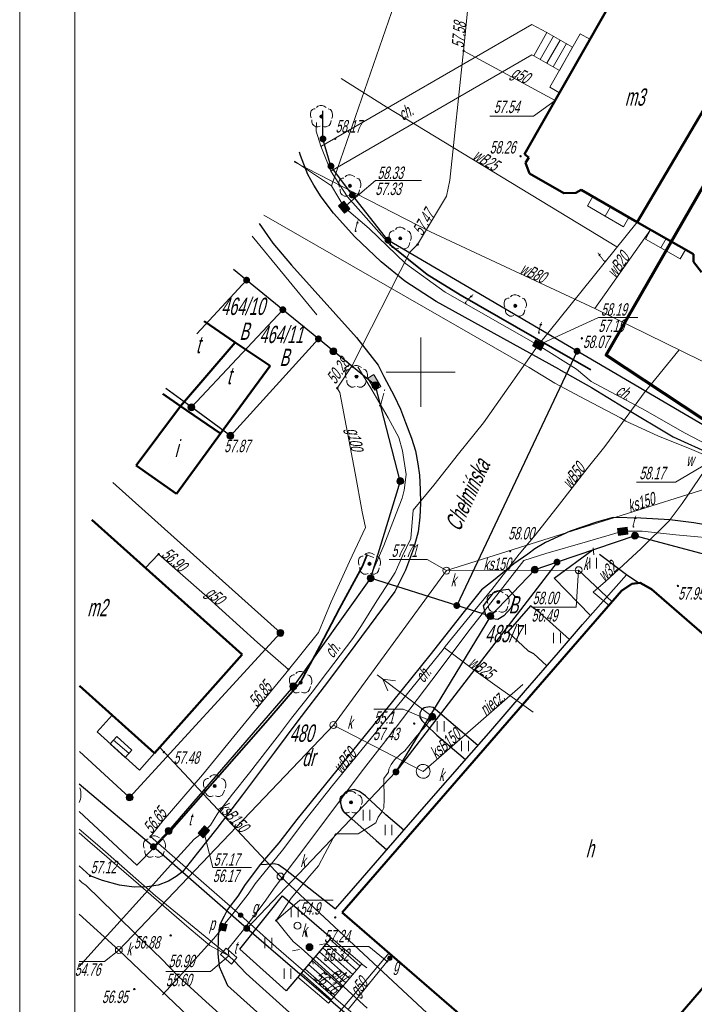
# Model space of a CAD drawing. Header units: millimetres. Extents: x 6567289036 to 6568990308, y 5976640423 to 5977332400.
# Tile 4 of 216: x 6567289036 to 6567337824, y 5976776722 to 5976847912. Entities that reach past the tile are written whole.
import ezdxf

# ---------------------------------------------------------------- set-up
doc = ezdxf.new("R2010")
doc.units = ezdxf.units.MM
doc.layers.add('0_PODKŁADANKI', color=7, linetype='Continuous')
doc.styles.get("Standard").update_dxf_attribs({"font": 'arial.ttf'})

# ---------------------------------------------------------------- blocks, each defined once
blk = doc.blocks.new('L_0_29_1')
at = {"color": 0, "linetype": 'Continuous', "lineweight": 13, "flags": 128}
blk.add_lwpolyline([(0, -0.5), (0, 0.5)], dxfattribs=at)
blk = doc.blocks.new('L_0_29_2')
at = {"color": 0, "linetype": 'Continuous', "lineweight": 13, "flags": 128}
blk.add_lwpolyline([(0, 0.5), (0, -0.5)], dxfattribs=at)
blk = doc.blocks.new('EGBP04_02')
at = {"linetype": 'Continuous', "lineweight": 18}
blk.add_hatch(color=7, dxfattribs=at).paths.add_polyline_path([(0, -0.5, 1), (0, 0.5, 1)])
at = {"color": 0, "linetype": 'Continuous', "lineweight": 18}
blk.add_circle((0, 0), 0.5, dxfattribs=at)
blk = doc.blocks.new('EGBP04_03')
at = {"linetype": 'Continuous', "lineweight": 13}
for color, points in [(7, [(0, -0.5, 1), (0, 0.5, 1)]), (0, [(0, -0.1, 1), (0, 0.1, 1)])]:
    blk.add_hatch(color=color, dxfattribs=at).paths.add_polyline_path(points)
at = {"color": 0, "linetype": 'Continuous', "lineweight": 13}
blk.add_circle((0, 0), 0.1, dxfattribs=at)
blk = doc.blocks.new('RTPW01')
at = {"linetype": 'Continuous', "lineweight": 13}
blk.add_hatch(color=0, dxfattribs=at).paths.add_polyline_path([(0, -0.1, 1), (0, 0.1, 1)])
at = {"color": 0, "linetype": 'Continuous', "lineweight": 13}
blk.add_circle((0, 0), 0.1, dxfattribs=at)
blk = doc.blocks.new('SUUS22_1B')
at = {"linetype": 'Continuous', "lineweight": 18}
blk.add_hatch(color=7, dxfattribs=at).paths.add_polyline_path([(-0.7, 0.5), (0.7, 0.5), (0.7, -0.5), (-0.7, -0.5), (-0.7, 0.5)])
at = {"color": 0, "linetype": 'Continuous', "lineweight": 18, "flags": 128}
blk.add_lwpolyline([(-0.7, 0.5), (0.7, 0.5), (0.7, -0.5), (-0.7, -0.5), (-0.7, 0.5)], close=True, dxfattribs=at)
blk = doc.blocks.new('SUUS22_1A')
at = {"linetype": 'Continuous', "lineweight": 18}
blk.add_hatch(color=7, dxfattribs=at).paths.add_polyline_path([(-0.5, 0.5), (0.5, 0.5), (0.5, -0.5), (-0.5, -0.5), (-0.5, 0.5)])
at = {"color": 0, "linetype": 'Continuous', "lineweight": 18, "flags": 128}
blk.add_lwpolyline([(-0.5, 0.5), (0.5, 0.5), (0.5, -0.5), (-0.5, -0.5), (-0.5, 0.5)], close=True, dxfattribs=at)
blk = doc.blocks.new('SUUS22_01')
at = {"color": 0, "linetype": 'Continuous', "lineweight": 13}
blk.add_circle((0, 0), 0.5, dxfattribs=at)
blk = doc.blocks.new('SUUS25')
at = {"linetype": 'Continuous', "lineweight": 13}
blk.add_hatch(color=0, dxfattribs=at).paths.add_polyline_path([(0, -0.32, 1), (0, 0.32, 1)])
at = {"color": 0, "linetype": 'Continuous', "lineweight": 13}
blk.add_circle((0, 0), 0.316, dxfattribs=at)
blk = doc.blocks.new('BUIB04_01')
at = {"linetype": 'Continuous', "lineweight": 18}
blk.add_hatch(color=7, dxfattribs=at).paths.add_polyline_path([(0, -0.5, 1), (0, 0.5, 1)])
at = {"color": 0, "linetype": 'Continuous', "lineweight": 18}
blk.add_circle((0, 0), 0.5, dxfattribs=at)
blk = doc.blocks.new('SUPE04')
at = {"color": 0, "linetype": 'Continuous', "lineweight": 18, "flags": 128}
for points in [[(0.5, 0), (10, 0)], [(9, 0), (7.4, 0.9)], [(9, 0), (7.4, -0.9)]]:
    blk.add_lwpolyline(points, dxfattribs=at)
blk = doc.blocks.new('SUPS01_08')
at = {"linetype": 'Continuous', "lineweight": 13}
blk.add_hatch(color=0, dxfattribs=at).paths.add_polyline_path([(0, -0.1, 1), (0, 0.1, 1)])
at = {"color": 0, "linetype": 'Continuous', "lineweight": 13}
blk.add_circle((0, 0), 0.1, dxfattribs=at)
blk = doc.blocks.new('SUUS17_01')
at = {"linetype": 'Continuous', "lineweight": 18}
blk.add_hatch(color=7, dxfattribs=at).paths.add_polyline_path([(-1, 0.5), (-1, -0.5), (1, -0.5), (1, 0.5), (-0.9, 0.5)])
at = {"color": 0, "linetype": 'Continuous', "lineweight": 18, "flags": 128}
blk.add_lwpolyline([(-1, 0.5), (-1, -0.5), (1, -0.5), (1, 0.5), (-0.9, 0.5)], close=True, dxfattribs=at)
blk = doc.blocks.new('OBOP02_01')
at = {"linetype": 'Continuous', "lineweight": 13}
blk.add_hatch(color=0, dxfattribs=at).paths.add_polyline_path([(0, -0.22, 1), (0, 0.22, 1)])
at = {"color": 0, "linetype": 'Continuous', "lineweight": 18, "flags": 128}
for points in [[(0.7, 1.3), (0.4, 1.5), (0.1, 1.6), (-0.2, 1.6), (-0.5, 1.5), (-0.7, 1.3)], [(-0.9, 1.1), (-1.1, 1.1), (-1.3, 1), (-1.5, 0.8), (-1.6, 0.5), (-1.6, 0.1), (-1.5, -0.2)], [(1.5, -0.3), (1.6, 0), (1.6, 0.3), (1.5, 0.7), (1.3, 1), (1, 1.1)], [(-1.4, -0.5), (-1.4, -0.8), (-1.3, -1.1), (-1.1, -1.3), (-0.8, -1.5), (-0.5, -1.5), (-0.2, -1.4)], [(0.1, -1.4), (0.4, -1.5), (0.7, -1.5), (1.1, -1.3), (1.3, -1), (1.4, -0.6)]]:
    blk.add_lwpolyline(points, dxfattribs=at)
at = {"color": 0, "linetype": 'Continuous', "lineweight": 13}
blk.add_circle((0, 0), 0.224, dxfattribs=at)
blk = doc.blocks.new('PTTU04_1')
at = {"color": 0, "linetype": 'Continuous', "lineweight": 18, "flags": 128}
for points in [[(-0.5, 0.7), (-0.5, -0.8)], [(0.5, 0.7), (0.5, -0.8)]]:
    blk.add_lwpolyline(points, dxfattribs=at)

msp = doc.modelspace()

# ---------------------------------------------------------------- linework, layer by layer
at = {"layer": '0_PODKŁADANKI', "color": 18, "linetype": 'Continuous', "lineweight": 18, "flags": 128}
for points in [[(6567289036.345362, 5976640422.753954), (6567289036.345362, 5977054922.753954)], [(6567293036.345362, 5976672422.753954), (6567293036.345362, 5977052422.753954)]]:
    msp.add_lwpolyline(points, dxfattribs=at)
at = {"layer": '0_PODKŁADANKI', "lineweight": 70, "flags": 128}
msp.add_lwpolyline([(6567404736.345362, 5976739422.753954), (6567351762.778372, 5976777404.141075), (6567366146.075858, 5976800736.645169), (6567331457.154829, 5976823648.519215), (6567352156.941767, 5976859663.035738), (6567388004.251012, 5976922023.146966), (6567434454.322674, 5977002407.900146), (6567546736.345362, 5976901322.753954), (6567526086.345362, 5976874932.753954), (6567498709.432438, 5976815801.160638), (6567474536.620397, 5976767698.485344), (6567446143.972124, 5976711666.871627)], close=True, dxfattribs=at)
at = {"layer": '0_PODKŁADANKI', "linetype": 'Continuous', "lineweight": 18, "flags": 128}
for points in [[(6567343404.345362, 5976898699.753954), (6567344706.345362, 5976897922.753954), (6567326826.345362, 5976865972.753954), (6567323406.345362, 5976860162.753954), (6567321456.345362, 5976848772.753954), (6567321136.345362, 5976845662.753954), (6567320136.345362, 5976836312.753954), (6567319906.345362, 5976835152.753954), (6567317816.345362, 5976831652.753954), (6567317256.345362, 5976831102.753954), (6567313076.345362, 5976822902.753954)], [(6567329296.345362, 5976822642.753954), (6567326536.345362, 5976824382.753954), (6567319806.345362, 5976828222.753954), (6567316926.345362, 5976830282.753954), (6567314306.345362, 5976832802.753954), (6567312506.345362, 5976834352.753954), (6567311596.345362, 5976835892.753954), (6567316576.345362, 5976850342.753954), (6567318748.345362, 5976855082.753954)], [(6567319896.345362, 5976808082.753954), (6567351756.345362, 5976818122.753954), (6567354436.345362, 5976822372.753954), (6567359066.345362, 5976829362.753954), (6567361736.345362, 5976833392.753954), (6567365896.345362, 5976838842.753954), (6567373376.345362, 5976849362.753954)], [(6567326216.345362, 5976845292.753954), (6567327166.345362, 5976846982.753954)], [(6567327166.345362, 5976846982.753954), (6567329026.345362, 5976845932.753954)], [(6567327636.345362, 5976846712.753954), (6567326686.345362, 5976845022.753954)], [(6567328116.345362, 5976846442.753953), (6567327156.345362, 5976844762.753954)], [(6567327376.345362, 5976843022.753954), (6567329566.345362, 5976846892.753954)], [(6567330276.345362, 5976846492.753954), (6567328076.345362, 5976842622.753954)], [(6567329566.345362, 5976846892.753954), (6567330276.345362, 5976846492.753954)], [(6567321136.345362, 5976845662.753954), (6567327766.345362, 5976842072.753954)], [(6567328576.345362, 5976846192.753953), (6567327626.345362, 5976844492.753954)], [(6567329026.345362, 5976845932.753954), (6567328076.345362, 5976844242.753954)], [(6567328076.345362, 5976844242.753954), (6567326216.345362, 5976845292.753954)], [(6567312286.345362, 5976843651.753954), (6567315546.345362, 5976841612.753954), (6567332226.345362, 5976831492.753954)], [(6567328076.345362, 5976842622.753954), (6567327376.345362, 5976843022.753954)], [(6567327766.345362, 5976842072.753954), (6567326196.345362, 5976840932.753954), (6567323034.345362, 5976840932.753954)], [(6567308889.345362, 5976837642.753954), (6567318756.345362, 5976832582.753954), (6567330626.345362, 5976827032.753954), (6567339536.345362, 5976822672.753954)], [(6567311596.345362, 5976835892.753954), (6567308905.345362, 5976837671.753954)], [(6567312506.345362, 5976834352.753954), (6567314756.345362, 5976836282.753954), (6567318097.345362, 5976836282.753954)], [(6567325876.345362, 5976822762.753954), (6567306701.345362, 5976833771.753954)], [(6567333686.345362, 5976833272.753954), (6567326536.345362, 5976824382.753954)], [(6567330626.345362, 5976827032.753954), (6567334666.345362, 5976832712.753954)], [(6567326536.345362, 5976824382.753954), (6567330886.345362, 5976826382.753954), (6567333729.345362, 5976826382.753954)], [(6567293329.312346, 5976779448.361419), (6567294606.345362, 5976780882.753954), (6567295846.345362, 5976782222.753954), (6567297896.345362, 5976784482.753954), (6567299716.345362, 5976786552.753954), (6567300936.345362, 5976787872.753954), (6567301666.345362, 5976788652.753954), (6567302356.345362, 5976789192.753953), (6567302846.345362, 5976789672.753954), (6567303376.345362, 5976790552.753954), (6567304436.345362, 5976791912.753954), (6567305666.345362, 5976793462.753954), (6567306986.345362, 5976795172.753954), (6567307836.345362, 5976796262.753954), (6567308686.345362, 5976797422.753954), (6567310176.345362, 5976799292.753954), (6567311306.345362, 5976800752.753954), (6567313126.345362, 5976803172.753954), (6567313756.345362, 5976804122.753954), (6567314866.345362, 5976805882.753954), (6567315856.345362, 5976807412.753954), (6567316196.345362, 5976807942.753953), (6567316726.345362, 5976809152.753954), (6567317316.345362, 5976810412.753954), (6567317486.345362, 5976812452.753954), (6567318976.345362, 5976814262.753954), (6567320766.345362, 5976816512.753954), (6567322566.345362, 5976818772.753954), (6567326536.345362, 5976824382.753954)], [(6567336736.345362, 5976824042.753954), (6567334206.345362, 5976820922.753954), (6567332626.345362, 5976818782.753954), (6567331346.345362, 5976817042.753954), (6567330066.345362, 5976815462.753954), (6567328066.345362, 5976812882.753954), (6567326316.345362, 5976810652.753954), (6567325156.345362, 5976809262.753954), (6567323176.345362, 5976806712.753954), (6567321386.345362, 5976804552.753954), (6567319816.345362, 5976802592.753954), (6567319666.345362, 5976802372.753954), (6567317086.345362, 5976799182.753954), (6567315626.345362, 5976797412.753954), (6567311656.345362, 5976792542.753954), (6567309646.345362, 5976790002.753954), (6567308036.345362, 5976787862.753954), (6567306066.345362, 5976785422.753954), (6567305556.345362, 5976784692.753953), (6567304536.345362, 5976783392.753954), (6567303906.345362, 5976782592.753954), (6567303756.345362, 5976782292.753954), (6567303086.345362, 5976781472.753954), (6567300796.345362, 5976778952.753954), (6567299366.345362, 5976777402.753954)], [(6567313076.345362, 5976822902.753954), (6567312006.345362, 5976821262.753954), (6567312186.345362, 5976820962.753954), (6567313296.345362, 5976815132.753954), (6567313806.345362, 5976812332.753954), (6567314036.345362, 5976811192.753953), (6567312876.345362, 5976808732.753954), (6567311566.345362, 5976805822.753954), (6567310646.345362, 5976803612.753954), (6567308276.345362, 5976800672.753954), (6567305386.345362, 5976797142.753954), (6567302246.345362, 5976793322.753954), (6567299406.345362, 5976790022.753954), (6567298496.345362, 5976788862.753954), (6567300836.345362, 5976786812.753954), (6567305016.345362, 5976783162.753954)], [(6567325876.345362, 5976822762.753954), (6567327726.345362, 5976821622.753954), (6567329946.345362, 5976820462.753954), (6567332486.345362, 5976819122.753954), (6567332876.345362, 5976818872.753954), (6567335176.345362, 5976817832.753954), (6567337646.345362, 5976816832.753954), (6567340746.345362, 5976815502.753954), (6567343356.345362, 5976814412.753954), (6567343906.345362, 5976814172.753954), (6567344276.345362, 5976814102.753954), (6567348236.345362, 5976812382.753954), (6567353276.345362, 5976810302.753954), (6567356876.345362, 5976808802.753954), (6567358306.345362, 5976808352.753954), (6567363966.345362, 5976806092.753954), (6567368156.345362, 5976804392.753954), (6567368836.345362, 5976804062.753954)], [(6567358606.345362, 5976822272.753954), (6567357486.345362, 5976820262.753954), (6567356456.345362, 5976818562.753954), (6567356036.345362, 5976817972.753954), (6567354686.345362, 5976816972.753954), (6567354266.345362, 5976816672.753954), (6567352656.345362, 5976816332.753954), (6567351576.345362, 5976816072.753954), (6567350916.345362, 5976815912.753954), (6567349646.345362, 5976815662.753954), (6567348726.345362, 5976815572.753954), (6567347266.345362, 5976815612.753954), (6567345596.345362, 5976815622.753954), (6567344706.345362, 5976815842.753954), (6567343356.345362, 5976816042.753954), (6567343046.345362, 5976815572.753954), (6567340826.345362, 5976816262.753954), (6567339926.345362, 5976816582.753954), (6567337116.345362, 5976818032.753954), (6567334286.345362, 5976819652.753954), (6567330376.345362, 5976821752.753954), (6567329296.345362, 5976822642.753954)], [(6567339046.345362, 5976816232.753954), (6567338866.345362, 5976815902.753954), (6567338586.345362, 5976815332.753954), (6567336936.345362, 5976812942.753953), (6567336016.345362, 5976811672.753954), (6567333986.345362, 5976809672.753954), (6567331406.345362, 5976807302.753954), (6567330516.345362, 5976806512.753954), (6567331666.345362, 5976805562.753954)], [(6567338866.345362, 5976815902.753954), (6567336456.345362, 5976814482.753954), (6567333651.345362, 5976814482.753954)], [(6567304166.345362, 5976780222.753954), (6567304116.345362, 5976780742.753954), (6567305126.345362, 5976781982.753954), (6567306716.345362, 5976784082.753954), (6567307516.345362, 5976785212.753954), (6567308906.345362, 5976787082.753954), (6567311036.345362, 5976789892.753954), (6567313736.345362, 5976793502.753954), (6567316196.345362, 5976796672.753954), (6567318836.345362, 5976800162.753954), (6567321606.345362, 5976803842.753954), (6567323966.345362, 5976806862.753954), (6567325496.345362, 5976808802.753954), (6567327096.345362, 5976809322.753954), (6567330106.345362, 5976810192.753953), (6567332646.345362, 5976810922.753954), (6567334046.345362, 5976810922.753954), (6567336496.345362, 5976810672.753954), (6567340176.345362, 5976810322.753954), (6567342406.345362, 5976810142.753954), (6567342936.345362, 5976810092.753954)], [(6567298146.345362, 5976808272.753954), (6567299086.345362, 5976809272.753954), (6567302406.345362, 5976806352.753954), (6567306246.345362, 5976802882.753954), (6567308476.345362, 5976800932.753954)], [(6567319896.345362, 5976808082.753954), (6567318516.345362, 5976808872.753954), (6567315768.345362, 5976808872.753954)], [(6567329456.345362, 5976808112.753954), (6567319896.345362, 5976808082.753954), (6567311726.345362, 5976796912.753954), (6567296206.345362, 5976780642.753954)], [(6567329456.345362, 5976808112.753954), (6567329276.345362, 5976805442.753953), (6567326050.345362, 5976805442.753953)], [(6567331876.345362, 5976805812.753954), (6567329456.345362, 5976808112.753954)], [(6567326176.345362, 5976797842.753954), (6567321886.345362, 5976800902.753954), (6567319746.345362, 5976802492.753954)], [(6567325426.345362, 5976799842.753954), (6567318226.345362, 5976793542.753954), (6567311726.345362, 5976796912.753954)], [(6567318686.345362, 5976797252.753954), (6567316776.345362, 5976798052.753954), (6567314644.345362, 5976798052.753954)], [(6567318876.345362, 5976797512.753954), (6567318406.345362, 5976796862.753954), (6567317746.345362, 5976796142.753954), (6567316896.345362, 5976795052.753954), (6567316576.345362, 5976794812.753954), (6567316146.345362, 5976794392.753954), (6567315906.345362, 5976794072.753954), (6567315736.345362, 5976793732.753954), (6567315706.345362, 5976793502.753954), (6567315376.345362, 5976793042.753954), (6567315386.345362, 5976791552.753954), (6567315376.345362, 5976790922.753954), (6567315196.345362, 5976790592.753954), (6567314966.345362, 5976790252.753954), (6567314786.345362, 5976789852.753954), (6567313526.345362, 5976789052.753954), (6567311886.345362, 5976789042.753954), (6567311106.345362, 5976787602.753954), (6567310636.345362, 5976786742.753954), (6567310016.345362, 5976786012.753954), (6567308666.345362, 5976784392.753954), (6567307956.345362, 5976783312.753954), (6567307586.345362, 5976782782.753954), (6567308366.345362, 5976781812.753954), (6567308816.345362, 5976781272.753954), (6567309396.345362, 5976780772.753954), (6567311376.345362, 5976778992.753954), (6567314176.345362, 5976776452.753954)], [(6567295586.345362, 5976795562.753954), (6567296056.345362, 5976796082.753954)], [(6567296936.345362, 5976794872.753954), (6567295826.345362, 5976795822.753954)], [(6567296056.345362, 5976796082.753954), (6567297146.345362, 5976795102.753954)], [(6567296676.345362, 5976794572.753954), (6567295586.345362, 5976795562.753954)], [(6567297146.345362, 5976795102.753954), (6567296676.345362, 5976794572.753954)], [(6567299166.345362, 5976795292.753954), (6567307896.345362, 5976785962.753954)], [(6567293343.264353, 5976789394.149612), (6567294656.345362, 5976788242.753954), (6567296606.345362, 5976786552.753954), (6567298856.345362, 5976784572.753954), (6567303766.345362, 5976780542.753954), (6567304166.345362, 5976780222.753954)], [(6567293342.871094, 5976789113.811309), (6567293946.345362, 5976788582.753954), (6567297256.345362, 5976785722.753954), (6567301286.345362, 5976782232.753954), (6567302796.345362, 5976780962.753954), (6567304166.345362, 5976780222.753954)], [(6567302356.345362, 5976789192.753953), (6567303006.345362, 5976786612.753954), (6567305792.345362, 5976786612.753954)], [(6567307896.345362, 5976785962.753954), (6567329446.345362, 5976765882.753954), (6567330016.345362, 5976765482.753954)], [(6567293338.122038, 5976785728.413823), (6567293546.345362, 5976785512.753954), (6567293816.345362, 5976785332.753954), (6567295906.345362, 5976783282.753954), (6567297656.345362, 5976781572.753954), (6567299256.345362, 5976780022.753954), (6567300516.345362, 5976778722.753954), (6567302496.345362, 5976776932.753954), (6567304676.345362, 5976774982.753954)], [(6567307586.345362, 5976782782.753954), (6567309296.345362, 5976784252.753954), (6567311715.345361, 5976784252.753954)], [(6567293334.619478, 5976783231.589432), (6567296206.345362, 5976780642.753954), (6567320757.345362, 5976757288.753954)], [(6567305016.345362, 5976783162.753954), (6567307586.345362, 5976780862.753954), (6567313146.345362, 5976776022.753954), (6567316496.345362, 5976773172.753954), (6567318876.345362, 5976771132.753954), (6567322426.345362, 5976767992.753954), (6567325886.345362, 5976764922.753954), (6567328316.345362, 5976762982.753954), (6567330716.345362, 5976760952.753954), (6567333506.345362, 5976758602.753954), (6567336436.345362, 5976756142.753954), (6567338756.345362, 5976754172.753954), (6567339146.345362, 5976753702.753954), (6567341006.345362, 5976751982.753954), (6567344186.345362, 5976749262.753954), (6567348346.345362, 5976745642.753954), (6567352726.345362, 5976741772.753954), (6567356771.345362, 5976738233.753954)], [(6567309156.345362, 5976778692.753953), (6567311566.345362, 5976781532.753954)], [(6567309837.71103, 5976781585.785431), (6567309731.954809, 5976782074.473085)], [(6567311566.345362, 5976781532.753954), (6567313786.345362, 5976779642.753954)], [(6567310729.376841, 5976781011.388287), (6567311218.064492, 5976781117.144506)], [(6567313126.345362, 5976778882.753954), (6567310956.345362, 5976780812.753954)], [(6567315616.345362, 5976779822.753954), (6567314286.345362, 5976780902.753954), (6567310977.345362, 5976780902.753954)], [(6567313396.345362, 5976779192.753953), (6567311226.345362, 5976781112.753954)], [(6567313646.345362, 5976779502.753954), (6567311476.345362, 5976781422.753954)], [(6567296206.345362, 5976780642.753954), (6567295176.345362, 5976779812.753954), (6567293329.823518, 5976779812.753954)], [(6567304156.345362, 5976780232.753954), (6567302836.345362, 5976779082.753954), (6567299610.345362, 5976779082.753954)], [(6567304166.345362, 5976780222.753954), (6567304546.345362, 5976779862.753954), (6567305426.345362, 5976778942.753953), (6567310236.345362, 5976774612.753954), (6567315586.345362, 5976769742.753954), (6567320266.345362, 5976765592.753954), (6567324396.345362, 5976761922.753954), (6567326756.345362, 5976759822.753954), (6567331116.345362, 5976755992.753954), (6567334636.345362, 5976752812.753954), (6567339786.345362, 5976748162.753954), (6567341146.345362, 5976746972.753954), (6567342358.345362, 5976745859.753954)], [(6567315746.345362, 5976780432.753954), (6567312156.345362, 5976776182.753954), (6567309286.345362, 5976772892.753954), (6567308486.345362, 5976771902.753954), (6567308396.345362, 5976771702.753954)], [(6567308774.626231, 5976780588.3634), (6567309263.313883, 5976780694.119621)], [(6567310260.735914, 5976779631.034822), (6567310154.979694, 5976780119.722475)], [(6567312616.345362, 5976778272.753954), (6567310436.345362, 5976780202.753954)], [(6567312876.345362, 5976778582.753954), (6567310706.345362, 5976780512.753954)], [(6567312796.345362, 5976776342.753954), (6567315776.345362, 5976780032.753954), (6567315976.345362, 5976780222.753954)], [(6567312106.345362, 5976777672.753954), (6567309916.345362, 5976779592.753954)], [(6567312356.345362, 5976777962.753954), (6567310186.345362, 5976779892.753954)], [(6567313786.345362, 5976779642.753954), (6567311376.345362, 5976776812.753954)], [(6567311376.345362, 5976776812.753954), (6567309156.345362, 5976778692.753953)], [(6567311586.345362, 5976777052.753954), (6567309406.345362, 5976778972.753954)], [(6567311836.345362, 5976777362.753954), (6567309666.345362, 5976779282.753954)]]:
    msp.add_lwpolyline(points, dxfattribs=at)
at = {"layer": '0_PODKŁADANKI', "linetype": 'Continuous', "lineweight": 50, "flags": 128}
for points in [[(6567325546.345362, 5976838182.753954), (6567332806.345362, 5976850932.753954)], [(6567341246.345362, 5976846042.753954), (6567333686.345362, 5976833272.753954)], [(6567333686.345362, 5976833272.753954), (6567341246.345362, 5976846042.753954)], [(6567325866.345362, 5976837942.753953), (6567325546.345362, 5976838182.753954)], [(6567325616.345362, 5976837572.753954), (6567325866.345362, 5976837942.753953)], [(6567325906.345362, 5976836782.753954), (6567325616.345362, 5976837572.753954)], [(6567328396.345362, 5976835362.753954), (6567325906.345362, 5976836782.753954)], [(6567329636.345362, 5976835612.753954), (6567329256.345362, 5976835402.753954)], [(6567333686.345362, 5976833272.753954), (6567329636.345362, 5976835612.753954)], [(6567329256.345362, 5976835402.753954), (6567328396.345362, 5976835362.753954)], [(6567337756.345362, 5976830952.753954), (6567333686.345362, 5976833272.753954)], [(6567337756.345362, 5976830412.753954), (6567337756.345362, 5976830952.753954)], [(6567338336.345362, 5976829652.753954), (6567337756.345362, 5976830412.753954)], [(6567302370.345362, 5976826109.753954), (6567304626.345362, 5976824582.753954)], [(6567304626.345362, 5976824582.753954), (6567300666.345362, 5976819962.753954)], [(6567300666.345362, 5976819962.753954), (6567304626.345362, 5976824582.753954)], [(6567304626.345362, 5976824582.753954), (6567307146.345362, 5976822882.753954)], [(6567307146.345362, 5976822882.753954), (6567303556.345362, 5976817982.753954)], [(6567300666.345362, 5976819962.753954), (6567299398.345362, 5976820852.753954)], [(6567297466.345362, 5976815672.753954), (6567300666.345362, 5976819962.753954)], [(6567300666.345362, 5976819962.753954), (6567303556.345362, 5976817982.753954)], [(6567303556.345362, 5976817982.753954), (6567300666.345362, 5976819962.753954)], [(6567303556.345362, 5976817982.753954), (6567300376.345362, 5976813622.753954)], [(6567300376.345362, 5976813622.753954), (6567297466.345362, 5976815672.753954)], [(6567294256.345362, 5976811756.753954), (6567305126.345362, 5976802022.753954)], [(6567332566.345362, 5976806612.753954), (6567333306.345362, 5976807122.753954)], [(6567333306.345362, 5976807122.753954), (6567333916.345362, 5976807192.753953)], [(6567333916.345362, 5976807192.753953), (6567334726.345362, 5976806732.753954)], [(6567312366.345362, 5976783352.753954), (6567332566.345362, 5976806612.753954)], [(6567334726.345362, 5976806732.753954), (6567349146.345362, 5976794232.753954)], [(6567305126.345362, 5976802022.753954), (6567298786.345362, 5976794872.753954)], [(6567298786.345362, 5976794872.753954), (6567293357.775837, 5976799738.765368)], [(6567349546.345362, 5976790792.753954), (6567329986.345362, 5976768112.753954)], [(6567329986.345362, 5976768112.753954), (6567312366.345362, 5976783352.753954)]]:
    msp.add_lwpolyline(points, dxfattribs=at)
at = {"layer": '0_PODKŁADANKI', "lineweight": 18, "flags": 128}
for points in [[(6567327166.345362, 5976846982.753954), (6567326076.345362, 5976847552.753954), (6567310826.345362, 5976838752.753954)], [(6567311546.345362, 5976836962.753954), (6567326066.345362, 5976845362.753954), (6567326216.345362, 5976845292.753954)], [(6567310966.345362, 5976841316.753954), (6567310966.345362, 5976839292.753954)], [(6567312746.345362, 5976835102.753954), (6567311546.345362, 5976836962.753954), (6567310816.345362, 5976838772.753954), (6567310466.345362, 5976839842.753954), (6567310490.345362, 5976840474.753954)], [(6567310966.345362, 5976839292.753954), (6567311546.345362, 5976837322.753954)], [(6567311546.345362, 5976837322.753954), (6567313096.345362, 5976835232.753954)], [(6567313096.345362, 5976835232.753954), (6567315666.345362, 5976831972.753954)], [(6567310516.345362, 5976826572.753954), (6567305850.345362, 5976832266.753953)], [(6567315666.345362, 5976831972.753954), (6567329346.345362, 5976823942.753953)], [(6567305446.345362, 5976829082.753954), (6567304490.345362, 5976829859.753954)], [(6567301858.345362, 5976825204.753954), (6567305446.345362, 5976829082.753954)], [(6567308066.345362, 5976826942.753953), (6567305446.345362, 5976829082.753954)], [(6567301456.345362, 5976819892.753954), (6567308066.345362, 5976826942.753953)], [(6567310636.345362, 5976824832.753954), (6567308066.345362, 5976826942.753953)], [(6567310636.345362, 5976824832.753954), (6567304276.345362, 5976817832.753954)], [(6567311726.345362, 5976823942.753953), (6567310636.345362, 5976824832.753954)], [(6567314756.345362, 5976821472.753954), (6567311726.345362, 5976823942.753953)], [(6567329346.345362, 5976823942.753953), (6567320646.345362, 5976805552.753954)], [(6567329346.345362, 5976823942.753953), (6567342346.345362, 5976816322.753954)], [(6567314356.345362, 5976807552.753954), (6567315376.345362, 5976809902.753954), (6567316266.345362, 5976812202.753954), (6567316696.345362, 5976813312.753954), (6567316846.345362, 5976813892.753954), (6567316976.345362, 5976815022.753954), (6567316716.345362, 5976816732.753954), (6567316466.345362, 5976817702.753954), (6567315686.345362, 5976819122.753954), (6567314506.345362, 5976821152.753954), (6567313496.345362, 5976822802.753954)], [(6567316556.345362, 5976814552.753954), (6567314756.345362, 5976821472.753954)], [(6567301456.345362, 5976819892.753954), (6567299617.345362, 5976821239.753954)], [(6567304276.345362, 5976817832.753954), (6567301456.345362, 5976819892.753954)], [(6567295774.345362, 5976814441.753954), (6567307896.345362, 5976803572.753954)], [(6567314416.345362, 5976807522.753954), (6567316556.345362, 5976814552.753954)], [(6567327896.345362, 5976808692.753953), (6567333526.345362, 5976810602.753954)], [(6567333526.345362, 5976810602.753954), (6567343466.345362, 5976807942.753953)], [(6567316246.345362, 5976793522.753954), (6567327896.345362, 5976808692.753953)], [(6567327896.345362, 5976808692.753953), (6567326286.345362, 5976808142.753954)], [(6567326286.345362, 5976808142.753954), (6567323076.345362, 5976804792.753954)], [(6567308826.345362, 5976799712.753954), (6567314416.345362, 5976807522.753954)], [(6567320646.345362, 5976805552.753954), (6567314416.345362, 5976807522.753954)], [(6567323076.345362, 5976804792.753954), (6567320646.345362, 5976805552.753954)], [(6567316246.345362, 5976793522.753954), (6567323076.345362, 5976804792.753954)], [(6567307896.345362, 5976803572.753954), (6567296986.345362, 5976791682.753954)], [(6567299806.345362, 5976789262.753954), (6567308826.345362, 5976799712.753954)], [(6567296986.345362, 5976791682.753954), (6567293351.119424, 5976794993.692548)], [(6567305456.345362, 5976782212.753954), (6567316246.345362, 5976793522.753954)], [(6567293347.825008, 5976792645.245035), (6567298706.345362, 5976788112.753954)], [(6567298706.345362, 5976788112.753954), (6567299806.345362, 5976789262.753954)], [(6567298706.345362, 5976788112.753954), (6567305456.345362, 5976782212.753954)], [(6567305456.345362, 5976782212.753954), (6567328536.345362, 5976762332.753954)]]:
    msp.add_lwpolyline(points, dxfattribs=at)
at = {"layer": '0_PODKŁADANKI', "linetype": 'Continuous', "lineweight": 25, "flags": 128}
for points in [[(6567310966.345362, 5976839292.753954), (6567310966.345362, 5976841316.753954)], [(6567311546.345362, 5976837322.753954), (6567310966.345362, 5976839292.753954)], [(6567328016.345362, 5976822642.753954), (6567319146.345362, 5976827542.753954), (6567316896.345362, 5976829002.753954), (6567315186.345362, 5976830412.753954), (6567313266.345362, 5976832202.753954), (6567311736.345362, 5976833912.753954), (6567310846.345362, 5976835112.753954), (6567310306.345362, 5976835942.753953), (6567309866.345362, 5976836712.753954), (6567309346.345362, 5976838082.753954), (6567309274.345362, 5976838323.753954)], [(6567313096.345362, 5976835232.753954), (6567311546.345362, 5976837322.753954)], [(6567315666.345362, 5976831972.753954), (6567313096.345362, 5976835232.753954)], [(6567306358.345362, 5976833165.753954), (6567307336.345362, 5976831762.753954), (6567308696.345362, 5976830172.753954), (6567313386.345362, 5976824942.753953), (6567314956.345362, 5976822922.753954), (6567315366.345362, 5976822102.753954), (6567316126.345362, 5976820722.753954), (6567316576.345362, 5976819742.753954), (6567316926.345362, 5976818782.753954), (6567317366.345362, 5976817662.753954), (6567317656.345362, 5976816732.753954), (6567317836.345362, 5976815792.753954), (6567317956.345362, 5976814982.753954), (6567317996.345362, 5976813942.753953), (6567318016.345362, 5976812952.753954), (6567317976.345362, 5976811952.753954), (6567317846.345362, 5976810872.753954), (6567317526.345362, 5976809662.753954), (6567316946.345362, 5976808122.753954), (6567316156.345362, 5976806572.753954), (6567314796.345362, 5976804712.753954), (6567313266.345362, 5976802662.753954), (6567311286.345362, 5976800012.753954), (6567309156.345362, 5976797212.753954), (6567307466.345362, 5976794952.753954), (6567305146.345362, 5976791862.753954), (6567303296.345362, 5976789442.753953), (6567301886.345362, 5976787662.753954), (6567300846.345362, 5976786322.753954), (6567300356.345362, 5976785962.753954), (6567299786.345362, 5976785622.753954), (6567299046.345362, 5976785342.753954), (6567298256.345362, 5976785212.753954), (6567297306.345362, 5976785182.753954), (6567296256.345362, 5976785332.753954), (6567295016.345362, 5976785662.753954), (6567294126.345362, 5976786002.753954)], [(6567329346.345362, 5976823942.753953), (6567315666.345362, 5976831972.753954)], [(6567305446.345362, 5976829082.753954), (6567304490.345362, 5976829859.753954)], [(6567305446.345362, 5976829082.753954), (6567301858.345362, 5976825204.753954)], [(6567308066.345362, 5976826942.753953), (6567305446.345362, 5976829082.753954)], [(6567308066.345362, 5976826942.753953), (6567301456.345362, 5976819892.753954)], [(6567310636.345362, 5976824832.753954), (6567308066.345362, 5976826942.753953)], [(6567310636.345362, 5976824832.753954), (6567304276.345362, 5976817832.753954)], [(6567311726.345362, 5976823942.753953), (6567310636.345362, 5976824832.753954)], [(6567314756.345362, 5976821472.753954), (6567311726.345362, 5976823942.753953)], [(6567329346.345362, 5976823942.753953), (6567320646.345362, 5976805552.753954)], [(6567342346.345362, 5976816322.753954), (6567329346.345362, 5976823942.753953)], [(6567328016.345362, 5976822642.753954), (6567330386.345362, 5976821312.753954), (6567332746.345362, 5976819872.753954), (6567336296.345362, 5976817752.753954), (6567339166.345362, 5976816442.753953), (6567340006.345362, 5976816132.753954), (6567341546.345362, 5976815592.753954), (6567342446.345362, 5976815352.753954), (6567343326.345362, 5976815172.753954), (6567344286.345362, 5976815062.753954), (6567345696.345362, 5976815002.753954), (6567347936.345362, 5976815032.753954), (6567349406.345362, 5976815232.753954), (6567351286.345362, 5976815672.753954), (6567352646.345362, 5976816212.753954), (6567354621.31298, 5976817230.328326), (6567356729.308827, 5976818826.519748), (6567358256.586545, 5976820775.120837)], [(6567316556.345362, 5976814552.753954), (6567314756.345362, 5976821472.753954)], [(6567301456.345362, 5976819892.753954), (6567299617.345362, 5976821239.753954)], [(6567304276.345362, 5976817832.753954), (6567301456.345362, 5976819892.753954)], [(6567307896.345362, 5976803572.753954), (6567295774.345362, 5976814441.753954)], [(6567316556.345362, 5976814552.753954), (6567314416.345362, 5976807522.753954)], [(6567341946.345362, 5976810822.753954), (6567337786.345362, 5976811522.753954), (6567336056.345362, 5976811742.753954), (6567333966.345362, 5976811882.753954), (6567331956.345362, 5976811922.753954), (6567330746.345362, 5976811582.753954), (6567328846.345362, 5976810932.753954), (6567327066.345362, 5976810112.753954), (6567326286.345362, 5976809662.753954), (6567325776.345362, 5976809262.753954), (6567324766.345362, 5976808572.753954), (6567323306.345362, 5976807362.753954), (6567322436.345362, 5976806692.753953), (6567321076.345362, 5976805002.753954), (6567318796.345362, 5976802082.753954), (6567315986.345362, 5976798612.753954), (6567313926.345362, 5976796072.753954), (6567311146.345362, 5976792642.753954), (6567309076.345362, 5976790082.753954), (6567307776.345362, 5976788392.753954), (6567306446.345362, 5976786842.753954), (6567305346.345362, 5976785372.753954), (6567304806.345362, 5976784532.753954), (6567304056.345362, 5976783582.753954), (6567303816.345362, 5976783092.753954), (6567303516.345362, 5976782482.753954), (6567303426.345362, 5976782072.753954), (6567303396.345362, 5976781572.753954), (6567303376.345362, 5976780372.753954), (6567303466.345362, 5976779452.753954), (6567303796.345362, 5976778692.753953), (6567304056.345362, 5976778072.753954)], [(6567333526.345362, 5976810602.753954), (6567327896.345362, 5976808692.753953)], [(6567343466.345362, 5976807942.753953), (6567333526.345362, 5976810602.753954)], [(6567330306.345362, 5976804832.753954), (6567327696.345362, 5976807522.753954), (6567330506.345362, 5976809602.753954)], [(6567333816.345362, 5976807182.753954), (6567332926.345362, 5976807772.753954), (6567330956.345362, 5976809252.753954)], [(6567327896.345362, 5976808692.753953), (6567316246.345362, 5976793522.753954)], [(6567327896.345362, 5976808692.753953), (6567326286.345362, 5976808142.753954)], [(6567326286.345362, 5976808142.753954), (6567323076.345362, 5976804792.753954)], [(6567306436.345362, 5976786822.753954), (6567306876.345362, 5976786852.753954), (6567307446.345362, 5976786902.753954), (6567307746.345362, 5976786822.753954), (6567308266.345362, 5976786472.753954), (6567309616.345362, 5976785402.753954), (6567311876.345362, 5976783622.753954), (6567313836.345362, 5976785872.753954), (6567315706.345362, 5976788032.753954), (6567318126.345362, 5976790802.753954), (6567321706.345362, 5976794912.753954), (6567322956.345362, 5976796322.753954), (6567325626.345362, 5976799402.753954), (6567327996.345362, 5976802152.753954), (6567329726.345362, 5976804182.753954), (6567332926.345362, 5976807772.753954)], [(6567314416.345362, 5976807522.753954), (6567308826.345362, 5976799712.753954)], [(6567320646.345362, 5976805552.753954), (6567314416.345362, 5976807522.753954)], [(6567323076.345362, 5976804792.753954), (6567320646.345362, 5976805552.753954)], [(6567328806.345362, 5976803102.753954), (6567326616.345362, 5976805052.753954), (6567325976.345362, 5976805522.753954), (6567324326.345362, 5976803642.753954), (6567325816.345362, 5976802282.753954), (6567326186.345362, 5976802082.753954), (6567327166.345362, 5976801182.753954)], [(6567323076.345362, 5976804792.753954), (6567316246.345362, 5976793522.753954)], [(6567307896.345362, 5976803572.753954), (6567296986.345362, 5976791682.753954)], [(6567308826.345362, 5976799712.753954), (6567299806.345362, 5976789262.753954)], [(6567322166.345362, 5976795422.753954), (6567320076.345362, 5976797222.753954), (6567318936.345362, 5976798192.753953), (6567318676.345362, 5976798232.753954), (6567318296.345362, 5976798152.753954), (6567318096.345362, 5976798002.753954), (6567317966.345362, 5976797762.753954), (6567317976.345362, 5976797472.753954), (6567318116.345362, 5976797252.753954), (6567318466.345362, 5976796902.753954), (6567319206.345362, 5976796192.753953), (6567321286.345362, 5976794432.753954)], [(6567296986.345362, 5976791682.753954), (6567293351.119424, 5976794993.692548)], [(6567316246.345362, 5976793522.753954), (6567305456.345362, 5976782212.753954)], [(6567298706.345362, 5976788112.753954), (6567293347.825008, 5976792645.245035)], [(6567316826.345362, 5976789302.753954), (6567315526.345362, 5976790432.753954), (6567314036.345362, 5976791792.753954), (6567313616.345362, 5976792102.753954), (6567313236.345362, 5976792252.753954), (6567312836.345362, 5976792192.753953), (6567312616.345362, 5976792082.753954), (6567312386.345362, 5976791822.753954), (6567312256.345362, 5976791572.753954), (6567312246.345362, 5976791272.753954), (6567312336.345362, 5976790912.753954), (6567312486.345362, 5976790632.753954), (6567313066.345362, 5976790142.753954), (6567314826.345362, 5976788562.753954), (6567315586.345362, 5976787882.753954)], [(6567299806.345362, 5976789262.753954), (6567298706.345362, 5976788112.753954)], [(6567305456.345362, 5976782212.753954), (6567298706.345362, 5976788112.753954)], [(6567293339.519907, 5976786724.894074), (6567294126.345362, 5976786002.753954)], [(6567328536.345362, 5976762332.753954), (6567305456.345362, 5976782212.753954)], [(6567304056.345362, 5976778072.753954), (6567307576.345362, 5976774932.753954), (6567309126.345362, 5976773642.753954), (6567312056.345362, 5976770952.753954), (6567313146.345362, 5976769972.753954), (6567316526.345362, 5976766922.753954), (6567320956.345362, 5976762962.753954), (6567324356.345362, 5976759832.753954)]]:
    msp.add_lwpolyline(points, dxfattribs=at)
at = {"layer": '0_PODKŁADANKI', "lineweight": 35, "flags": 128}
for points in [[(6567312746.345362, 5976835102.753954), (6567315806.345362, 5976831652.753954), (6567318516.345362, 5976829492.753954), (6567320896.345362, 5976828022.753954), (6567330336.345362, 5976822602.753954)], [(6567293345.034194, 5976790655.792704), (6567297516.345362, 5976786792.753954), (6567300016.345362, 5976789332.753954), (6567306986.345362, 5976797262.753954), (6567309336.345362, 5976800022.753954), (6567310746.345362, 5976802612.753954), (6567312176.345362, 5976805332.753954), (6567313826.345362, 5976808402.753954), (6567314166.345362, 5976809232.753954)]]:
    msp.add_lwpolyline(points, dxfattribs=at)
at = {"layer": '0_PODKŁADANKI', "linetype": 'Continuous', "lineweight": 18, "flags": 128}
for points in [[(6567331376.345362, 5976833712.753954), (6567330096.345362, 5976834452.753954), (6567330486.345362, 5976835122.753954), (6567331766.345362, 5976834382.753954)], [(6567333096.345362, 5976833612.753954), (6567332706.345362, 5976832942.753953), (6567331376.345362, 5976833712.753954), (6567331766.345362, 5976834382.753954)], [(6567335406.345362, 5976831412.753954), (6567334286.345362, 5976832052.753954), (6567334666.345362, 5976832712.753954), (6567335786.345362, 5976832082.753954)], [(6567337186.345362, 5976831282.753954), (6567336806.345362, 5976830612.753954), (6567335406.345362, 5976831412.753954), (6567335786.345362, 5976832082.753954)], [(6567298786.345362, 5976794872.753954), (6567297706.345362, 5976793662.753954), (6567294636.345362, 5976796412.753954), (6567295716.345362, 5976797622.753954)], [(6567318716.345362, 5976793562.753954), (6567318706.345362, 5976793462.753954), (6567318676.345362, 5976793362.753954), (6567318626.345362, 5976793272.753954), (6567318546.345362, 5976793192.753953), (6567318456.345362, 5976793132.753954), (6567318366.345362, 5976793082.753954), (6567318256.345362, 5976793062.753954), (6567318156.345362, 5976793072.753954), (6567318056.345362, 5976793092.753954), (6567317956.345362, 5976793142.753954), (6567317876.345362, 5976793202.753954), (6567317816.345362, 5976793282.753954), (6567317756.345362, 5976793372.753954), (6567317726.345362, 5976793472.753954), (6567317716.345362, 5976793572.753954), (6567317726.345362, 5976793672.753954), (6567317756.345362, 5976793772.753954), (6567317816.345362, 5976793862.753954), (6567317886.345362, 5976793942.753953), (6567317976.345362, 5976794002.753954), (6567318076.345362, 5976794052.753954), (6567318176.345362, 5976794072.753954), (6567318276.345362, 5976794062.753954), (6567318386.345362, 5976794042.753954), (6567318476.345362, 5976793992.753954), (6567318556.345362, 5976793932.753954), (6567318626.345362, 5976793852.753954), (6567318676.345362, 5976793762.753954), (6567318706.345362, 5976793662.753954)], [(6567303556.345362, 5976780332.753954), (6567303976.345362, 5976780772.753954), (6567304746.345362, 5976780112.753954), (6567304346.345362, 5976779622.753954)]]:
    msp.add_lwpolyline(points, close=True, dxfattribs=at)
at = {"layer": '0_PODKŁADANKI', "linetype": 'Continuous', "lineweight": 13, "flags": 128}
for points in [[(6567318036.345362, 5976819922.753954), (6567318036.345362, 5976824922.753954)], [(6567315536.345362, 5976822422.753954), (6567320536.345362, 5976822422.753954)]]:
    msp.add_lwpolyline(points, dxfattribs=at)
at = {"layer": '0_PODKŁADANKI', "linetype": 'Continuous', "lineweight": 25, "flags": 128}
for points in [[(6567323306.345362, 5976806472.753954), (6567323806.345362, 5976806672.753954), (6567324396.345362, 5976806742.753954), (6567324586.345362, 5976806532.753954), (6567324836.345362, 5976806242.753954), (6567324646.345362, 5976805592.753954), (6567324546.345362, 5976805352.753954), (6567324046.345362, 5976804812.753954), (6567323626.345362, 5976804542.753954), (6567323196.345362, 5976804582.753954), (6567322766.345362, 5976804782.753954), (6567322566.345362, 5976805532.753954)], [(6567308036.345362, 5976784572.753954), (6567311566.345362, 5976781532.753954), (6567308316.345362, 5976777692.753953), (6567304956.345362, 5976780712.753954)]]:
    msp.add_lwpolyline(points, close=True, dxfattribs=at)
at = {"layer": '0_PODKŁADANKI', "linetype": 'Continuous', "lineweight": 18}
msp.add_arc((6567291983.135107, 5976791892.997066), 1482.457703, 336.5868713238, 18.4415706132, dxfattribs=at)

# ---------------------------------------------------------------- block references
at = {"layer": '0_PODKŁADANKI', "linetype": 'Continuous', "xscale": 500, "yscale": 500, "zscale": 500}
for name, p in [('SUPS01_08', (6567321136.345362, 5976845662.753954)), ('SUPS01_08', (6567327766.345362, 5976842072.753954)), ('OBOP02_01', (6567310856.345362, 5976840912.753954)), ('EGBP04_03', (6567310966.345362, 5976839292.753954)), ('RTPW01', (6567311856.345362, 5976839302.753954)), ('RTPW01', (6567325256.345362, 5976838042.753954)), ('EGBP04_03', (6567311546.345362, 5976837322.753954)), ('OBOP02_01', (6567312916.345362, 5976835902.753954)), ('EGBP04_03', (6567313096.345362, 5976835232.753954)), ('OBOP02_01', (6567316556.345362, 5976832102.753954)), ('EGBP04_03', (6567315666.345362, 5976831972.753954)), ('SUPS01_08', (6567317816.345362, 5976831652.753954)), ('EGBP04_03', (6567305446.345362, 5976829082.753954)), ('OBOP02_01', (6567324876.345362, 5976827222.753954)), ('EGBP04_03', (6567308066.345362, 5976826942.753953)), ('EGBP04_03', (6567310636.345362, 5976824832.753954)), ('RTPW01', (6567329696.345362, 5976824872.753954)), ('EGBP04_02', (6567311726.345362, 5976823942.753953)), ('EGBP04_03', (6567329346.345362, 5976823942.753953)), ('OBOP02_01', (6567313396.345362, 5976822102.753954)), ('EGBP04_02', (6567314756.345362, 5976821472.753954)), ('SUPS01_08', (6567312006.345362, 5976821262.753954)), ('EGBP04_02', (6567301456.345362, 5976819892.753954)), ('EGBP04_02', (6567304276.345362, 5976817832.753954)), ('RTPW01', (6567304076.345362, 5976817832.753954)), ('EGBP04_02', (6567316556.345362, 5976814552.753954)), ('EGBP04_02', (6567333526.345362, 5976810602.753954)), ('SUPS01_08', (6567299086.345362, 5976809272.753954)), ('OBOP02_01', (6567314336.345362, 5976808572.753954)), ('RTPW01', (6567324506.345362, 5976809482.753954)), ('EGBP04_03', (6567327896.345362, 5976808692.753953)), ('PTTU04_1', (6567330506.345362, 5976808642.753954)), ('SUUS22_01', (6567319896.345362, 5976808082.753954)), ('EGBP04_02', (6567326286.345362, 5976808142.753954)), ('SUUS22_01', (6567329456.345362, 5976808112.753954)), ('EGBP04_02', (6567314416.345362, 5976807522.753954)), ('OBOP02_01', (6567323646.345362, 5976805812.753954)), ('RTPW01', (6567336636.345362, 5976806972.753954)), ('EGBP04_03', (6567320646.345362, 5976805552.753954)), ('EGBP04_02', (6567323076.345362, 5976804792.753954)), ('EGBP04_02', (6567307896.345362, 5976803572.753954)), ('PTTU04_1', (6567325366.345362, 5976803852.753954)), ('PTTU04_1', (6567327896.345362, 5976803222.753954)), ('SUPS01_08', (6567308476.345362, 5976800932.753954)), ('OBOP02_01', (6567309356.345362, 5976799992.753954)), ('EGBP04_02', (6567308826.345362, 5976799712.753954)), ('SUUS22_01', (6567311726.345362, 5976796912.753954)), ('BUIB04_01', (6567318876.345362, 5976797512.753954)), ('PTTU04_1', (6567319486.345362, 5976796852.753954)), ('RTPW01', (6567317566.345362, 5976797022.753954)), ('PTTU04_1', (6567321236.345362, 5976795432.753954)), ('RTPW01', (6567299466.345362, 5976794962.753954)), ('EGBP04_03', (6567316246.345362, 5976793522.753954)), ('OBOP02_01', (6567303136.345362, 5976792502.753954)), ('EGBP04_02', (6567296986.345362, 5976791682.753954)), ('OBOP02_01', (6567312996.345362, 5976791322.753954)), ('PTTU04_1', (6567314116.345362, 5976790422.753954)), ('EGBP04_02', (6567299806.345362, 5976789262.753954)), ('PTTU04_1', (6567315706.345362, 5976789342.753954)), ('OBOP02_01', (6567298786.345362, 5976788102.753954)), ('SUPS01_08', (6567298496.345362, 5976788862.753954)), ('EGBP04_03', (6567298706.345362, 5976788112.753954)), ('RTPW01', (6567294126.345362, 5976786002.753954)), ('SUUS22_01', (6567307896.345362, 5976785962.753954)), ('PTTU04_1', (6567308916.345362, 5976783422.753954)), ('RTPW01', (6567311856.345362, 5976783002.753954)), ('EGBP04_03', (6567305456.345362, 5976782212.753954)), ('SUPS01_08', (6567307586.345362, 5976782782.753954)), ('SUUS22_01', (6567309126.345362, 5976782402.753954)), ('RTPW01', (6567299956.345362, 5976781702.753954)), ('PTTU04_1', (6567307016.345362, 5976781172.753954)), ('SUUS22_01', (6567296206.345362, 5976780642.753954)), ('BUIB04_01', (6567309996.345362, 5976780852.753954)), ('PTTU04_1', (6567308406.345362, 5976778972.753954)), ('RTPW01', (6567297326.345362, 5976777822.753954))]:
    msp.add_blockref(name, p, dxfattribs=at)
at = {"layer": '0_PODKŁADANKI', "linetype": 'Continuous'}
for name, p, xscale, yscale, zscale, rotation in [('SUUS22_1B', (6567312506.345362, 5976834352.753954), 500, 500, 500, 309.4), ('SUUS22_1B', (6567326536.345362, 5976824382.753954), 500, 500, 500, 332.95), ('L_0_29_2', (6567312716.345362, 5976822832.753954), 499.9999999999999, 499.9999999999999, 499.9999999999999, 304.87), ('SUUS17_01', (6567314676.345362, 5976821692.753953), 500, 500, 500, 300.41), ('SUUS22_1B', (6567332646.345362, 5976810922.753954), 499.9999999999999, 499.9999999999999, 499.9999999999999, 7.399999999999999), ('L_0_29_1', (6567330538.345362, 5976809471.753956), 500.0000000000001, 500.0000000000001, 500.0000000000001, 5.959999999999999), ('L_0_29_1', (6567314406.345362, 5976809112.753954), 499.9999999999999, 499.9999999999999, 499.9999999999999, 68.84), ('SUPE04', (6567318876.345362, 5976797512.753954), 499.9999999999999, 499.9999999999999, 499.9999999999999, 142.72), ('SUPS01_08', (6567318686.345362, 5976797252.753954), 500, 500, 500, 54.13), ('SUUS22_1B', (6567302356.345362, 5976789192.753953), 500, 500, 500, 48.95), ('SUUS25', (6567305016.345362, 5976783162.753954), 500, 500, 500, 319.68), ('SUUS22_1A', (6567303736.345362, 5976782302.753954), 499.9999999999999, 499.9999999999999, 499.9999999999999, 347.1199999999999), ('SUUS25', (6567315796.345362, 5976780052.753954), 500.0000000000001, 500.0000000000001, 500.0000000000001, 45), ('L_0_29_1', (6567313956.345362, 5976779502.753954), 499.9999999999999, 499.9999999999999, 499.9999999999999, 231.78), ('SUPS01_08', (6567315616.345362, 5976779822.753954), 500.0000000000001, 500.0000000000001, 500.0000000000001, 51.85)]:
    msp.add_blockref(name, p, dxfattribs=dict(at, xscale=xscale, yscale=yscale, zscale=zscale, rotation=rotation))

# ---------------------------------------------------------------- texts
at = {"layer": '0_PODKŁADANKI', "lineweight": 18, "oblique": 15, "width": 0.59}
for s, rotation, p in [('57.58', 84.9000000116, (6567321156.40706, 5976845843.442302)), ('g50', 332.3000000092, (6567324515.691557, 5976843823.096868)), ('ch.', 30.7999999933, (6567316746.268531, 5976840572.875697)), ('wB25', 329.5000000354, (6567321725.736169, 5976837863.112473)), ('57.47', 60.0000000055, (6567318156.533912, 5976832223.080375)), ('t', 52.2999999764, (6567331316.114872, 5976830292.455604)), ('wB20', 55.3999999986, (6567332146.256178, 5976829162.62465)), ('wB80', 335.6999999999, (6567325136.28809, 5976829592.779811)), ('t', 331.1000000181, (6567321136.097807, 5976827462.89056)), ('t', 331.1000000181, (6567321136.097807, 5976827462.89056)), ('t', 331.1000000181, (6567321136.097807, 5976827462.89056)), ('50.28', 54.7000000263, (6567311870.869194, 5976821502.682092)), ('ch.', 329.3999999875, (6567332085.335907, 5976820863.524711)), ('g100', 281.5999999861, (6567312686.484077, 5976818302.076863)), ('wB50', 53.0999999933, (6567328876.392509, 5976813932.816743)), ('ks150', 18.3000000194, (6567333176.524329, 5976812272.813121)), ('56.90', 319.3999999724, (6567299226.369229, 5976809142.733498)), ('ks150', 1.0000000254, (6567322566.989294, 5976808092.764964)), ('w32', 42.6000000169, (6567331326.0217, 5976807232.456186)), ('g50', 318.8000000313, (6567302416.794338, 5976806352.360641)), ('ch.', 54.1000000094, (6567311702.830807, 5976801697.984306)), ('wB25', 324.1999999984, (6567321416.829387, 5976801262.404619)), ('ch.', 51.7000000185, (6567318251.227561, 5976799909.11146)), ('56.85', 51.4999999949, (6567306196.374681, 5976798142.790812)), ('niecz.', 41.9999999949, (6567322766.438747, 5976797512.838026)), ('ksB150', 41.9999999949, (6567319176.438746, 5976794382.838026)), ('wB50', 51.7000000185, (6567312306.803166, 5976793323.333148)), ('ksB150', 313.8999999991, (6567303316.443394, 5976790862.652068)), ('56.65', 52.7000000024, (6567298595.964766, 5976788992.25399)), ('56.16', 319.800000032, (6567310236.513321, 5976778562.611981)), ('eN', 318.6000000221, (6567311525.838517, 5976778853.200458)), ('g50', 51.7999999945, (6567313515.859949, 5976777232.13655))]:
    msp.add_text(s, height=900, rotation=rotation, dxfattribs=at).set_placement(p)
at = {"layer": '0_PODKŁADANKI', "lineweight": 25, "oblique": 15, "width": 0.59}
for s, p in [('m3', (6567332796.345362, 5976841692.753953)), ('464/10', (6567303596.345363, 5976826562.753954)), ('B', (6567304926.345362, 5976824762.753954)), ('464/11', (6567306366.345362, 5976824532.753954)), ('t', (6567301779.479866, 5976823797.753954)), ('B', (6567307826.345362, 5976822872.753954)), ('t', (6567304019.479865, 5976821547.753954)), ('i', (6567300236.345362, 5976816282.753954)), ('m2', (6567293916.345362, 5976804772.753956)), ('B', (6567324396.345362, 5976804982.753954)), ('485/7', (6567322686.345362, 5976802902.753954)), ('480', (6567308556.345362, 5976795702.753954)), ('dr', (6567309456.345362, 5976793942.753953)), ('h', (6567329966.345362, 5976787342.753954))]:
    msp.add_text(s, height=1250, dxfattribs=at).set_placement(p)
at = {"layer": '0_PODKŁADANKI', "lineweight": 18, "oblique": 15, "width": 0.59}
for s, p in [('57.54', (6567323316.345362, 5976841162.753952)), ('58.17', (6567311876.345362, 5976839752.753954)), ('58.26', (6567323026.345362, 5976838232.753954)), ('58.33', (6567314906.345362, 5976836392.753954)), ('57.33', (6567314756.345362, 5976835232.753954)), ('t', (6567313186.345362, 5976832572.753954)), ('58.19', (6567331076.345362, 5976826512.753954)), ('t', (6567326446.345362, 5976825212.753954)), ('57.19', (6567330886.345362, 5976825332.753954)), ('58.07', (6567329776.345362, 5976824172.753954)), ('j', (6567315106.345362, 5976820232.753954)), ('57.87', (6567303826.345362, 5976816642.753954)), ('w', (6567337236.345362, 5976815632.753954)), ('58.17', (6567333846.345363, 5976814682.753954)), ('t', (6567333276.345362, 5976811202.753954)), ('58.00', (6567324366.345362, 5976810332.753954)), ('57.71', (6567315926.345364, 5976809072.753954)), ('k', (6567329776.345362, 5976808112.753954)), ('k', (6567320206.345362, 5976806942.753953)), ('58.00', (6567326126.345362, 5976805652.753954)), ('57.95', (6567336656.345362, 5976805982.753954)), ('56.49', (6567326050.345362, 5976804392.753954)), ('55.1', (6567314644.345362, 5976797002.753954)), ('k', (6567312726.345362, 5976796642.753954)), ('57.43', (6567314596.345362, 5976795822.753954)), ('57.48', (6567300156.345362, 5976794112.753954)), ('k', (6567319346.345362, 5976792862.753954)), ('t', (6567301246.345362, 5976789662.753954)), ('57.17', (6567303066.345362, 5976786742.753952)), ('k', (6567309326.345362, 5976786642.753954)), ('57.12', (6567294166.345362, 5976786192.753953)), ('56.17', (6567303006.345362, 5976785562.753954)), ('g', (6567305846.345362, 5976783282.753954)), ('54.9', (6567309296.345362, 5976783202.753954)), ('p', (6567302736.345362, 5976782092.753954)), ('k', (6567309406.345362, 5976781622.753954)), ('56.88', (6567297296.345362, 5976780752.753954)), ('57.24', (6567311046.345362, 5976781202.753952)), ('k', (6567296756.345362, 5976780252.753954)), ('t', (6567304516.345362, 5976780382.753954)), ('56.90', (6567299796.345362, 5976779402.753954)), ('56.32', (6567310977.345362, 5976779852.753954)), ('54.76', (6567293016.345362, 5976778782.753954)), ('g', (6567316066.345362, 5976779102.753954)), ('55.60', (6567299610.345362, 5976778032.753954)), ('56.95', (6567294986.345362, 5976776812.753954))]:
    msp.add_text(s, height=900, dxfattribs=at).set_placement(p)
at = {"layer": '0_PODKŁADANKI', "lineweight": 25, "oblique": 15, "width": 0.59}
msp.add_text('Chełmińska', height=1250, rotation=65.4999999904, dxfattribs=at).set_placement((6567320856.680368, 5976810843.48843))

doc.saveas('drawing.dxf')
